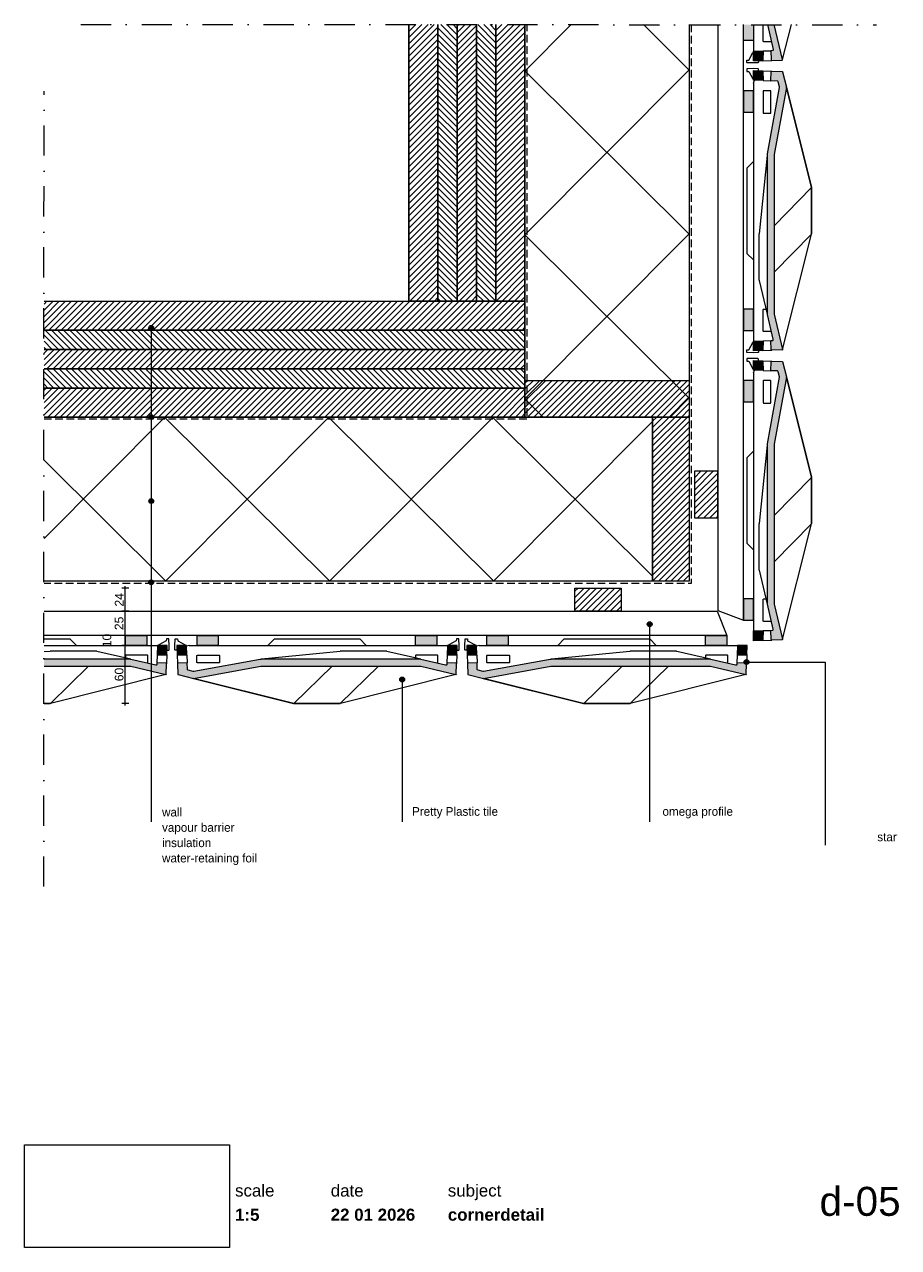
# Paper-space layout 'd-05 cornerdetail (2)' of a CAD drawing. Header units: millimetres. Extents: x 14 to 195, y 11 to 264.
import ezdxf
from ezdxf.xclip import XClip

# ---------------------------------------------------------------- set-up
doc = ezdxf.new("R2010")
doc.units = ezdxf.units.MM
doc.header["$MEASUREMENT"] = 0
doc.header["$XCLIPFRAME"] = 0
for name, pattern in [('B0302', [12.51, 6.26, -3.125, 0, -3.125]), ('B0701', [2.3412, 1.56, -0.7812]), ('Wipeout_Contour', [1000, 0, -1000])]:
    doc.linetypes.add(name, pattern=pattern)
for name, color, linetype in [('#01', 7, 'Continuous'), ('Dim - 1_50_100', 7, 'Continuous'), ('Info - 1_50_100', 7, 'Continuous'), ('Info - 1_5_10', 7, 'Continuous'), ('Info - English', 7, 'Continuous')]:
    doc.layers.add(name, color=color, linetype=linetype)
doc.styles.add('GENERATED_STYLE_1', font='HelveticaNeue.ttc')
doc.styles.add('GENERATED_STYLE_2', font='HelveticaNeue.ttc')
doc.styles.add('GENERATED_STYLE_3', font='Helvetica.ttc')
doc.styles.add('GENERATED_STYLE_4', font='txt')
picture_1 = doc.add_image_def('image1.png', size_in_pixel=(317, 159))
pattern_1 = [(45, (-5345.1847, 863.7563), (-0.6363961, 0.6363961), [])]
pattern_2 = [(315, (-5345.1847, 863.7563), (0.6363961, 0.6363961), [])]

# ---------------------------------------------------------------- blocks, each defined once
blk = doc.blocks.new('Drawing_1_1', base_point=(-200, 60))
at = {"color": 2, "linetype": 'Continuous', "lineweight": 0}
for s, insert, char_height, attachment_point, style in [('\\A1;{\\pql;\\fHelvetica Neue|b0|i0|c0|p0;\\W1.000000;scale}', (57.28, 24.14), 2.5, 1, 'GENERATED_STYLE_1'), ('\\A1;{\\pql;\\fHelvetica Neue|b0|i0|c0|p0;\\W1.000000;date}', (77.08, 24.14), 2.5, 1, 'GENERATED_STYLE_1'), ('\\A1;{\\pql;\\fHelvetica Neue|b0|i0|c0|p0;\\W1.000000;subject}', (101.31, 24.14), 2.5, 1, 'GENERATED_STYLE_1'), ('\\A1;{\\pqr;\\fHelvetica Neue|b0|i0|c0|p0;\\W1.000000;d-05}', (195, 23.65), 6, 3, 'GENERATED_STYLE_1'), ('\\A1;{\\pql;\\fHelvetica Neue|b1|i0|c0|p0;\\W1.000000;1:5}', (57.28, 19.12), 2.5, 1, 'GENERATED_STYLE_2'), ('\\A1;{\\pql;\\fHelvetica Neue|b1|i0|c0|p0;\\W1.000000;22 01 2026}', (77.08, 19.14), 2.5, 1, 'GENERATED_STYLE_2'), ('\\A1;{\\pql;\\fHelvetica Neue|b1|i0|c0|p0;\\W1.000000;cornerdetail}', (101.31, 19.14), 2.5, 1, 'GENERATED_STYLE_2')]:
    blk.add_mtext(s, dxfattribs=dict(at, insert=insert, char_height=char_height, attachment_point=attachment_point, style=style))
at = {"color": 254, "linetype": 'Wipeout_Contour', "lineweight": 0, "ltscale": 174.062972}
blk.add_wipeout([(13.71, 11.09), (56.11, 11.09), (56.11, 32.35), (13.71, 32.35)], dxfattribs=at)
at = {"color": 9, "lineweight": 0}
image = blk.add_image(picture_1, insert=(13.71, 11.09), size_in_units=(42.4, 21.27), dxfattribs=at)
image.set_boundary_path([(-0.5, -0.5), (316.5, 158.5)])
blk = doc.blocks.new('Drawing_2_1', base_point=(-5345.18, 863.76))
at = {"layer": '#01', "linetype": 'Continuous', "lineweight": 0, "true_color": 0x000000}
for points in [[(39.44, 201.47), (39.47, 201.27), (39.58, 201.11), (39.75, 201), (39.94, 200.97), (40.13, 201), (40.29, 201.11), (40.4, 201.27), (40.44, 201.47), (40.4, 201.66), (40.29, 201.82), (40.13, 201.93), (39.94, 201.97), (39.75, 201.93), (39.58, 201.82), (39.47, 201.66)], [(39.44, 183), (39.47, 182.81), (39.58, 182.65), (39.75, 182.54), (39.94, 182.5), (40.13, 182.54), (40.29, 182.65), (40.4, 182.81), (40.44, 183), (40.4, 183.19), (40.29, 183.36), (40.13, 183.47), (39.94, 183.5), (39.75, 183.47), (39.58, 183.36), (39.47, 183.19)], [(39.44, 165.61), (39.47, 165.42), (39.58, 165.26), (39.75, 165.15), (39.94, 165.11), (40.13, 165.15), (40.29, 165.26), (40.4, 165.42), (40.44, 165.61), (40.4, 165.8), (40.29, 165.97), (40.13, 166.08), (39.94, 166.11), (39.75, 166.08), (39.58, 165.97), (39.47, 165.8)], [(39.44, 148.8), (39.47, 148.61), (39.58, 148.44), (39.75, 148.34), (39.94, 148.3), (40.13, 148.34), (40.29, 148.44), (40.4, 148.61), (40.44, 148.8), (40.4, 148.99), (40.29, 149.15), (40.13, 149.26), (39.94, 149.3), (39.75, 149.26), (39.58, 149.15), (39.47, 148.99)], [(142.57, 140.12), (142.61, 139.93), (142.72, 139.77), (142.88, 139.66), (143.07, 139.62), (143.26, 139.66), (143.43, 139.77), (143.54, 139.93), (143.57, 140.12), (143.54, 140.31), (143.43, 140.47), (143.26, 140.58), (143.07, 140.62), (142.88, 140.58), (142.72, 140.47), (142.61, 140.31)], [(162.61, 132.28), (162.65, 132.09), (162.76, 131.93), (162.92, 131.82), (163.11, 131.78), (163.31, 131.82), (163.47, 131.93), (163.58, 132.09), (163.61, 132.28), (163.58, 132.47), (163.47, 132.63), (163.31, 132.74), (163.11, 132.78), (162.92, 132.74), (162.76, 132.63), (162.65, 132.47)], [(91.35, 128.66), (91.39, 128.47), (91.5, 128.31), (91.66, 128.2), (91.85, 128.16), (92.04, 128.2), (92.2, 128.31), (92.31, 128.47), (92.35, 128.66), (92.31, 128.86), (92.2, 129.02), (92.04, 129.13), (91.85, 129.16), (91.66, 129.13), (91.5, 129.02), (91.39, 128.86)]]:
    blk.add_hatch(color=18, dxfattribs=at).paths.add_polyline_path(points)
at = {"layer": 'Info - 1_50_100', "linetype": 'Continuous', "lineweight": 0, "true_color": 0x000000}
h = blk.add_hatch(dxfattribs=at)
h.set_pattern_fill('310_Naaldhout__01__0001', color=18, style=0, pattern_type=2)
h.set_pattern_definition(pattern_1)
h.paths.add_polyline_path([(99.27, 264.23), (93.27, 264.23), (93.27, 207), (99.27, 207)])
h = blk.add_hatch(dxfattribs=at)
h.set_pattern_fill('310_Naaldhout__02__0001', color=18, style=0, pattern_type=2)
h.set_pattern_definition(pattern_2)
h.paths.add_polyline_path([(103.27, 264.23), (99.27, 264.23), (99.27, 207), (103.27, 207)])
h = blk.add_hatch(dxfattribs=at)
h.set_pattern_fill('310_Naaldhout__01__0001', color=18, style=0, pattern_type=2)
h.set_pattern_definition(pattern_1)
h.paths.add_polyline_path([(107.27, 264.23), (103.27, 264.23), (103.27, 207), (107.27, 207)])
h = blk.add_hatch(dxfattribs=at)
h.set_pattern_fill('310_Naaldhout__02__0001', color=18, style=0, pattern_type=2)
h.set_pattern_definition(pattern_2)
h.paths.add_polyline_path([(111.27, 264.23), (107.27, 264.23), (107.27, 207), (111.27, 207)])
h = blk.add_hatch(dxfattribs=at)
h.set_pattern_fill('310_Naaldhout__01__0001', color=18, style=0, pattern_type=2)
h.set_pattern_definition(pattern_1)
h.paths.add_polyline_path([(117.27, 264.23), (111.27, 264.23), (111.27, 207), (117.27, 207)])
h = blk.add_hatch(dxfattribs=at)
h.set_pattern_fill('415_Isolatie_ruit_0001', color=18, style=0, pattern_type=2)
h.set_pattern_definition([(45.152, (117.267, 288.57), (-16.9703, 16.8807), []), (135.152, (117.267, 288.57), (16.9703, 17.0605), [])])
h.paths.add_polyline_path([(151.27, 264.23), (117.27, 264.23), (117.27, 183), (151.27, 183)])
h = blk.add_hatch(dxfattribs=at)
h.set_pattern_fill('310_Naaldhout__01__0001', color=18, style=0, pattern_type=2)
h.set_pattern_definition(pattern_1)
h.paths.add_polyline_path([(117.27, 207), (17.75, 207), (17.75, 201), (117.27, 201)])
h = blk.add_hatch(dxfattribs=at)
h.set_pattern_fill('310_Naaldhout__02__0001', color=18, style=0, pattern_type=2)
h.set_pattern_definition(pattern_2)
h.paths.add_polyline_path([(117.27, 201), (17.75, 201), (17.75, 197), (117.27, 197)])
h = blk.add_hatch(dxfattribs=at)
h.set_pattern_fill('310_Naaldhout__01__0001', color=18, style=0, pattern_type=2)
h.set_pattern_definition(pattern_1)
h.paths.add_polyline_path([(117.27, 197), (17.75, 197), (17.75, 193), (117.27, 193)])
h = blk.add_hatch(dxfattribs=at)
h.set_pattern_fill('310_Naaldhout__02__0001', color=18, style=0, pattern_type=2)
h.set_pattern_definition(pattern_2)
h.paths.add_polyline_path([(117.27, 193), (17.75, 193), (17.75, 189), (117.27, 189)])
h = blk.add_hatch(dxfattribs=at)
h.set_pattern_fill('310_Naaldhout__01__0001', color=18, style=0, pattern_type=2)
h.set_pattern_definition(pattern_1)
h.paths.add_polyline_path([(117.27, 183), (151.27, 183), (151.27, 190.6), (117.27, 190.6)])
h = blk.add_hatch(dxfattribs=at)
h.set_pattern_fill('310_Naaldhout__01__0001', color=18, style=0, pattern_type=2)
h.set_pattern_definition(pattern_1)
h.paths.add_polyline_path([(117.27, 189), (17.75, 189), (17.75, 183), (117.27, 183)])
h = blk.add_hatch(dxfattribs=at)
h.set_pattern_fill('415_Isolatie_ruit_0001', color=18, style=0, pattern_type=2)
h.set_pattern_definition([(135.152, (42.9, 149.003), (16.8807, 16.9703), []), (225.152, (42.9, 149.003), (-17.0605, 16.9703), [])])
h.paths.add_polyline_path([(143.67, 183), (17.75, 183), (17.75, 149), (143.67, 149)])
h = blk.add_hatch(dxfattribs=at)
h.set_pattern_fill('310_Naaldhout__01__0001', color=18, style=0, pattern_type=2)
h.set_pattern_definition(pattern_1)
h.paths.add_polyline_path([(151.27, 149), (151.27, 183), (143.67, 183), (143.67, 149)])
at = {"layer": 'Info - 1_5_10', "linetype": 'Continuous', "lineweight": 0, "true_color": 0xffffff}
for points in [[(164.55, 264.23), (162.46, 264.23), (162.46, 260.94), (164.55, 260.94)], [(162.46, 250.54), (162.46, 246.14), (164.55, 246.14), (164.55, 250.54)], [(162.46, 205.34), (162.46, 200.94), (164.55, 200.94), (164.55, 205.34)], [(162.46, 190.54), (162.46, 186.14), (164.55, 186.14), (164.55, 190.54)], [(162.46, 145.34), (162.46, 140.94), (164.55, 140.94), (164.55, 145.34)], [(34.61, 137.81), (34.61, 135.72), (39.01, 135.72), (39.01, 137.81)], [(49.41, 137.81), (49.41, 135.72), (53.81, 135.72), (53.81, 137.81)], [(94.61, 137.81), (94.61, 135.72), (99.01, 135.72), (99.01, 137.81)], [(109.41, 137.81), (109.41, 135.72), (113.81, 135.72), (113.81, 137.81)], [(154.61, 137.81), (154.61, 135.72), (159.01, 135.72), (159.01, 137.81)]]:
    blk.add_hatch(color=7, dxfattribs=at).paths.add_polyline_path(points)
at = {"layer": 'Info - 1_5_10', "linetype": 'Continuous', "lineweight": 0, "true_color": 0xd1d7d8}
for points in [[(168.83, 264.23), (167.43, 264.23), (168.65, 259.1, -0.473151), (168.46, 258.85), (168.17, 258.84), (168.23, 256.94, 0.414085), (168.34, 256.84), (170.49, 256.91, 0.473285), (170.54, 256.99)], [(164.56, 258.72), (164.56, 256.71), (166.4, 256.77, 0.394037), (166.5, 256.87), (166.56, 258.79)], [(166.4, 254.66), (164.56, 254.72), (164.56, 252.72), (166.56, 252.65), (166.5, 254.56, 0.394037)], [(167.42, 204.35), (167.42, 204.32), (167.42, 204.29), (167.43, 204.25), (168.65, 199.1, -0.473151), (168.46, 198.85), (168.17, 198.84), (168.23, 196.94, 0.414085), (168.34, 196.84), (170.49, 196.91, 0.473285), (170.54, 196.99), (168.83, 204.27), (168.82, 204.29), (168.82, 204.31), (168.82, 237.23), (168.82, 237.27), (168.82, 237.32), (168.83, 237.36), (171.37, 251.25), (171.37, 251.27), (171.37, 251.28), (171.37, 251.3), (170.57, 254.47, 0.334541), (170.52, 254.52), (168.33, 254.59, 0.414085), (168.23, 254.5), (168.16, 252.59), (169.51, 252.54, -0.334419), (169.69, 252.39), (169.96, 251.33), (169.96, 251.31), (169.96, 251.28), (169.96, 251.26), (169.96, 251.24), (167.45, 237.46), (167.44, 237.41), (167.43, 237.35), (167.43, 237.29), (167.42, 237.23), (167.42, 237.18)], [(164.56, 198.72), (164.56, 196.71), (166.4, 196.77, 0.394037), (166.5, 196.87), (166.56, 198.79)], [(166.4, 194.66), (164.56, 194.72), (164.56, 192.72), (166.56, 192.65), (166.5, 194.56, 0.394037)], [(167.42, 144.35), (167.42, 144.32), (167.42, 144.29), (167.43, 144.25), (168.65, 139.1, -0.473151), (168.46, 138.85), (168.17, 138.84), (168.23, 136.94, 0.414085), (168.34, 136.84), (170.49, 136.91, 0.473285), (170.54, 136.99), (168.83, 144.27), (168.82, 144.29), (168.82, 144.31), (168.82, 177.23), (168.82, 177.27), (168.82, 177.32), (168.83, 177.36), (171.37, 191.25), (171.37, 191.27), (171.37, 191.28), (171.37, 191.3), (170.57, 194.47, 0.334541), (170.52, 194.52), (168.33, 194.59, 0.414085), (168.23, 194.5), (168.16, 192.59), (169.51, 192.54, -0.334419), (169.69, 192.39), (169.96, 191.33), (169.96, 191.31), (169.96, 191.28), (169.96, 191.26), (169.96, 191.24), (167.45, 177.46), (167.44, 177.41), (167.43, 177.35), (167.43, 177.29), (167.42, 177.23), (167.42, 177.18)], [(164.56, 138.72), (164.56, 136.71), (166.4, 136.77, 0.394037), (166.5, 136.87), (166.56, 138.79)], [(41.24, 135.71), (41.17, 133.71), (43.09, 133.78, 0.394037), (43.18, 133.87), (43.24, 135.71)], [(45.29, 133.87, 0.394037), (45.39, 133.78), (47.31, 133.71), (47.24, 135.71), (45.23, 135.71)], [(101.24, 135.71), (101.17, 133.71), (103.09, 133.78, 0.394037), (103.18, 133.87), (103.24, 135.71)], [(105.29, 133.87, 0.394037), (105.39, 133.78), (107.31, 133.71), (107.24, 135.71), (105.23, 135.71)], [(161.24, 135.71), (161.17, 133.71), (163.09, 133.78, 0.394037), (163.18, 133.87), (163.24, 135.71)], [(35.61, 132.85), (17.75, 132.85), (17.75, 131.45), (35.64, 131.45), (35.67, 131.45), (35.69, 131.45), (42.97, 129.73, 0.473285), (43.04, 129.78), (43.11, 131.94, 0.414085), (43.02, 132.04), (41.11, 132.11), (41.1, 131.81, -0.473151), (40.86, 131.63), (35.7, 132.84), (35.67, 132.85), (35.64, 132.85)], [(95.61, 132.85), (62.78, 132.85), (62.72, 132.85), (62.66, 132.85), (62.6, 132.84), (62.55, 132.83), (62.5, 132.82), (48.72, 130.31), (48.7, 130.31), (48.67, 130.31), (48.65, 130.31), (48.63, 130.31), (47.56, 130.58, -0.334419), (47.41, 130.77), (47.36, 132.11), (45.46, 132.04, 0.414085), (45.36, 131.94), (45.44, 129.76, 0.334541), (45.48, 129.7), (48.66, 128.91), (48.67, 128.9), (48.69, 128.9), (48.7, 128.91), (62.6, 131.44), (62.64, 131.45), (62.68, 131.45), (62.73, 131.45), (95.64, 131.45), (95.67, 131.45), (95.69, 131.45), (102.97, 129.73, 0.473285), (103.04, 129.78), (103.11, 131.94, 0.414085), (103.02, 132.04), (101.11, 132.11), (101.1, 131.81, -0.473151), (100.86, 131.63), (95.7, 132.84), (95.67, 132.85), (95.64, 132.85)], [(155.61, 132.85), (122.78, 132.85), (122.72, 132.85), (122.66, 132.85), (122.6, 132.84), (122.55, 132.83), (122.5, 132.82), (108.72, 130.31), (108.7, 130.31), (108.67, 130.31), (108.65, 130.31), (108.63, 130.31), (107.56, 130.58, -0.334419), (107.41, 130.77), (107.36, 132.11), (105.46, 132.04, 0.414085), (105.36, 131.94), (105.44, 129.76, 0.334541), (105.48, 129.7), (108.66, 128.91), (108.67, 128.9), (108.69, 128.9), (108.7, 128.91), (122.6, 131.44), (122.64, 131.45), (122.68, 131.45), (122.73, 131.45), (155.64, 131.45), (155.67, 131.45), (155.69, 131.45), (162.97, 129.73, 0.473285), (163.04, 129.78), (163.11, 131.94, 0.414085), (163.02, 132.04), (161.11, 132.11), (161.1, 131.81, -0.473151), (160.86, 131.63), (155.7, 132.84), (155.67, 132.85), (155.64, 132.85)]]:
    blk.add_hatch(color=254, dxfattribs=at).paths.add_polyline_path(points)
at = {"layer": 'Info - 1_5_10', "linetype": 'Continuous', "lineweight": 0, "true_color": 0x99a3a6}
h = blk.add_hatch(dxfattribs=at)
h.set_pattern_fill('310_Naaldhout__01__0001', color=253, style=0, pattern_type=2)
h.set_pattern_definition(pattern_1)
h.paths.add_polyline_path([(157.15, 171.77), (152.35, 171.77), (152.35, 162.17), (157.15, 162.17)])
h = blk.add_hatch(dxfattribs=at)
h.set_pattern_fill('310_Naaldhout__01__0001', color=253, style=0, pattern_type=2)
h.set_pattern_definition(pattern_1)
h.paths.add_polyline_path([(127.59, 142.8), (137.19, 142.8), (137.19, 147.6), (127.59, 147.6)])
at = {"layer": '#01', "color": 9, "linetype": 'Continuous', "lineweight": 0}
for p, q in [((39.94, 200.97), (39.94, 110.43)), ((39.94, 182.5), (39.94, 99.18)), ((39.94, 165.11), (39.94, 114.8)), ((39.94, 148.3), (39.94, 99.18)), ((143.07, 139.62), (143.07, 99.18)), ((91.85, 128.16), (91.85, 99.18))]:
    blk.add_line(p, q, dxfattribs=at)
at = {"layer": '#01', "color": 2, "linetype": 'B0701', "lineweight": 0, "flags": 128}
for points in [[(151.67, 264.23), (151.67, 148.57), (17.75, 148.57)], [(17.75, 182.61), (117.75, 182.6), (117.75, 264.23)]]:
    blk.add_lwpolyline(points, dxfattribs=at)
at = {"layer": '#01', "color": 9, "linetype": 'Continuous', "lineweight": 0, "flags": 128}
blk.add_lwpolyline([(163.61, 132.28), (179.37, 132.28), (179.37, 94.4)], dxfattribs=at)
at = {"layer": '#01', "color": 1, "linetype": 'Continuous', "lineweight": 0}
for centre in [(39.94, 201.47), (39.94, 183), (39.94, 165.61), (39.94, 148.8), (143.07, 140.12), (163.11, 132.28), (91.85, 128.66)]:
    blk.add_circle(centre, 0.5, dxfattribs=at)
at = {"layer": 'Dim - 1_50_100', "color": 1, "linetype": 'Continuous', "lineweight": 0}
for p, q in [((35.32, 147.56), (33.82, 147.56)), ((34.57, 147.56), (34.57, 147.96)), ((34.57, 142.8), (34.57, 147.56)), ((35.32, 142.8), (33.82, 142.8)), ((34.57, 137.81), (34.57, 142.8)), ((35.32, 137.81), (33.82, 137.81)), ((34.57, 135.72), (34.57, 137.81)), ((35.32, 135.72), (33.82, 135.72)), ((34.57, 123.72), (34.57, 135.72)), ((35.32, 123.72), (33.82, 123.72)), ((34.57, 123.32), (34.57, 123.72))]:
    blk.add_line(p, q, dxfattribs=at)
at = {"layer": 'Info - 1_50_100', "color": 9, "linetype": 'Continuous', "lineweight": 0, "flags": 128}
for points in [[(99.27, 264.23), (99.27, 207), (93.27, 207), (93.27, 264.23)], [(103.27, 264.23), (103.27, 207), (99.27, 207), (99.27, 264.23)], [(107.27, 264.23), (107.27, 207), (103.27, 207), (103.27, 264.23)], [(111.27, 264.23), (111.27, 207), (107.27, 207), (107.27, 264.23)], [(117.27, 264.23), (117.27, 207), (111.27, 207), (111.27, 264.23)], [(157.15, 264.23), (157.15, 142.94), (162.46, 140.94), (162.46, 264.23)], [(17.75, 207), (117.27, 207), (117.27, 201), (17.75, 201)], [(17.75, 201), (117.27, 201), (117.27, 197), (17.75, 197)], [(17.75, 197), (117.27, 197), (117.27, 193), (17.75, 193)], [(17.75, 193), (117.27, 193), (117.27, 189), (17.75, 189)], [(17.75, 189), (117.27, 189), (117.27, 183), (17.75, 183)], [(17.75, 142.8), (157.02, 142.8), (159.02, 137.81), (17.75, 137.81)]]:
    blk.add_lwpolyline(points, dxfattribs=at)
at = {"layer": 'Info - 1_50_100', "color": 4, "linetype": 'Continuous', "lineweight": 0, "flags": 128}
for points in [[(93.27, 264.23), (93.27, 207), (117.27, 207), (117.27, 264.23)], [(17.75, 207), (117.27, 207), (117.27, 183), (17.75, 183)]]:
    blk.add_lwpolyline(points, dxfattribs=at)
at = {"layer": 'Info - 1_50_100', "color": 1, "linetype": 'Continuous', "lineweight": 0, "flags": 128}
for points in [[(151.27, 264.23), (151.27, 183), (117.27, 183), (117.27, 264.23)], [(17.75, 183), (143.67, 183), (143.67, 149), (17.75, 149)]]:
    blk.add_lwpolyline(points, dxfattribs=at)
at = {"layer": 'Info - 1_50_100', "color": 2, "linetype": 'Continuous', "lineweight": 0, "flags": 128}
for points in [[(117.27, 183), (117.27, 190.6), (151.27, 190.6), (151.27, 183)], [(151.27, 149), (143.67, 149), (143.67, 183), (151.27, 183)]]:
    blk.add_lwpolyline(points, close=True, dxfattribs=at)
at = {"layer": 'Info - 1_5_10', "color": 9, "linetype": 'Continuous', "lineweight": 0}
for p, q in [((164.56, 264.23), (164.56, 258.72)), ((166.57, 258.79), (168.17, 258.84)), ((166.4, 256.77), (164.56, 256.71)), ((166.4, 256.77), (168.34, 256.84)), ((166.4, 254.66), (168.33, 254.59)), ((164.56, 252.14), (164.73, 252.71)), ((164.56, 252.14), (164.56, 198.72)), ((166.56, 252.65), (168.16, 252.59)), ((171.36, 251.31), (176.55, 230.56)), ((168.82, 222.6), (176.55, 230.5)), ((176.55, 230.5), (176.55, 220.92)), ((168.82, 213), (176.55, 220.89)), ((166.57, 198.79), (168.17, 198.84)), ((166.4, 196.77), (164.56, 196.71)), ((166.4, 196.77), (168.34, 196.84)), ((164.56, 192.14), (164.73, 192.71)), ((166.4, 194.66), (168.33, 194.59)), ((166.56, 192.65), (168.16, 192.59)), ((164.56, 192.14), (164.56, 138.72)), ((171.36, 191.31), (176.55, 170.56)), ((168.82, 162.6), (176.55, 170.5)), ((176.55, 170.5), (176.55, 160.92)), ((168.82, 153), (176.55, 160.89)), ((166.4, 136.77), (164.56, 136.71)), ((166.4, 136.77), (168.34, 136.84)), ((166.57, 138.79), (168.17, 138.84)), ((17.75, 135.71), (41.24, 135.71)), ((43.18, 133.87), (43.24, 135.71)), ((47.81, 135.71), (47.24, 135.54)), ((47.81, 135.71), (101.24, 135.71)), ((103.18, 133.87), (103.24, 135.71)), ((107.81, 135.71), (107.24, 135.54)), ((107.81, 135.71), (161.24, 135.71)), ((163.18, 133.87), (163.24, 135.71)), ((41.17, 133.71), (41.11, 132.11)), ((43.18, 133.87), (43.11, 131.94)), ((45.29, 133.87), (45.36, 131.94)), ((47.31, 133.71), (47.36, 132.11)), ((101.17, 133.71), (101.11, 132.11)), ((103.18, 133.87), (103.11, 131.94)), ((105.29, 133.87), (105.36, 131.94)), ((107.31, 133.71), (107.36, 132.11)), ((161.17, 133.71), (161.11, 132.11)), ((163.18, 133.87), (163.11, 131.94)), ((26.96, 131.45), (19.06, 123.72)), ((77.35, 131.45), (69.46, 123.72)), ((86.96, 131.45), (79.06, 123.72)), ((137.35, 131.45), (129.46, 123.72)), ((146.96, 131.45), (139.06, 123.72)), ((48.65, 128.91), (69.4, 123.72)), ((108.65, 128.91), (129.4, 123.72)), ((17.75, 123.72), (19.03, 123.72)), ((69.46, 123.72), (79.03, 123.72)), ((129.46, 123.72), (139.03, 123.72))]:
    blk.add_line(p, q, dxfattribs=at)
at = {"layer": 'Info - 1_5_10', "color": 2, "linetype": 'Continuous', "lineweight": 0, "flags": 128}
blk.add_lwpolyline([(164.55, 264.23), (164.55, 260.94), (162.46, 260.94), (162.46, 264.23)], dxfattribs=at)
at = {"layer": 'Info - 1_5_10', "color": 9, "linetype": 'Continuous', "lineweight": 0, "flags": 128}
for points in [[(168.27, 260.7), (166.67, 260.7, -0.432265), (166.58, 260.8), (166.58, 264.23)], [(170.49, 256.91, 0.312132), (170.58, 257), (172.39, 264.23)], [(165.56, 256.72), (165.56, 256.43, -0.404156), (165.46, 256.33), (164.58, 256.3), (163.26, 256.35, -0.404506), (163.16, 256.45), (163.16, 256.88), (163.62, 256.89), (164.41, 258.45), (164.56, 258.48)], [(165.56, 254.72), (165.56, 255, 0.404156), (165.46, 255.1), (164.58, 255.13), (163.26, 255.09, 0.404506), (163.16, 254.99), (163.16, 254.56), (163.62, 254.54), (164.41, 252.98), (164.56, 252.95)], [(170.49, 196.91, 0.312132), (170.58, 197), (176.55, 220.88, 0.102037), (176.55, 220.93), (176.55, 230.52, 0.037171), (176.55, 230.55), (171.36, 251.28)], [(164.55, 235.91), (163.19, 234.55, 0.188266), (163.16, 234.48), (163.16, 216.96, 0.225103), (163.2, 216.88), (164.56, 215.52)], [(167.42, 204.27), (165.77, 211.28, -0.082482), (165.76, 211.33), (165.76, 220.9, -0.060953), (165.77, 220.95), (167.42, 237.17)], [(168.27, 200.7), (166.67, 200.7, -0.432265), (166.58, 200.8), (166.58, 205.27, -0.374997), (166.68, 205.36), (167.17, 205.36)], [(165.56, 196.72), (165.56, 196.43, -0.404156), (165.46, 196.33), (164.58, 196.3), (163.26, 196.35, -0.404506), (163.16, 196.45), (163.16, 196.88), (163.62, 196.89), (164.41, 198.45), (164.56, 198.48)], [(165.56, 194.72), (165.56, 195, 0.404156), (165.46, 195.1), (164.58, 195.13), (163.26, 195.09, 0.404506), (163.16, 194.99), (163.16, 194.56), (163.62, 194.54), (164.41, 192.98), (164.56, 192.95)], [(170.49, 136.91, 0.312132), (170.58, 137), (176.55, 160.88, 0.102037), (176.55, 160.93), (176.55, 170.52, 0.037171), (176.55, 170.55), (171.36, 191.28)], [(164.55, 175.91), (163.19, 174.55, 0.188266), (163.16, 174.48), (163.16, 156.96, 0.225103), (163.2, 156.88), (164.56, 155.52)], [(167.42, 144.27), (165.77, 151.28, -0.082482), (165.76, 151.33), (165.76, 160.9, -0.060953), (165.77, 160.95), (167.42, 177.17)], [(168.27, 140.7), (166.67, 140.7, -0.432265), (166.58, 140.8), (166.58, 145.27, -0.374997), (166.68, 145.36), (167.17, 145.36)], [(17.75, 137.11), (23, 137.11, -0.225103), (23.08, 137.07), (24.44, 135.71)], [(43.24, 134.71), (43.52, 134.71, 0.404156), (43.62, 134.81), (43.65, 135.69), (43.61, 137.01, 0.404506), (43.51, 137.11), (43.08, 137.11), (43.06, 136.65), (41.5, 135.86), (41.47, 135.71)], [(45.24, 134.71), (44.95, 134.71, -0.404156), (44.85, 134.81), (44.82, 135.69), (44.87, 137.01, -0.404506), (44.97, 137.11), (45.4, 137.11), (45.41, 136.65), (46.97, 135.86), (47, 135.71)], [(64.05, 135.72), (65.41, 137.08, -0.188266), (65.48, 137.11), (83, 137.11, -0.225103), (83.08, 137.07), (84.44, 135.71)], [(103.24, 134.71), (103.52, 134.71, 0.404156), (103.62, 134.81), (103.65, 135.69), (103.61, 137.01, 0.404506), (103.51, 137.11), (103.08, 137.11), (103.06, 136.65), (101.5, 135.86), (101.47, 135.71)], [(105.24, 134.71), (104.95, 134.71, -0.404156), (104.85, 134.81), (104.82, 135.69), (104.87, 137.01, -0.404506), (104.97, 137.11), (105.4, 137.11), (105.41, 136.65), (106.97, 135.86), (107, 135.71)], [(124.05, 135.72), (125.41, 137.08, -0.188266), (125.48, 137.11), (143, 137.11, -0.225103), (143.08, 137.07), (144.44, 135.71)], [(35.69, 132.85), (28.68, 134.5, 0.082482), (28.63, 134.51), (19.06, 134.51, 0.060953), (19, 134.5), (17.75, 134.38)], [(95.69, 132.85), (88.68, 134.5, 0.082482), (88.63, 134.51), (79.06, 134.51, 0.060953), (79, 134.5), (62.78, 132.86)], [(155.69, 132.85), (148.68, 134.5, 0.082482), (148.63, 134.51), (139.06, 134.51, 0.060953), (139, 134.5), (122.78, 132.86)], [(39.26, 132), (39.26, 133.6, 0.432265), (39.16, 133.69), (34.68, 133.69, 0.374997), (34.6, 133.59), (34.6, 133.1)], [(99.26, 132), (99.26, 133.6, 0.432265), (99.16, 133.69), (94.68, 133.69, 0.374997), (94.6, 133.59), (94.6, 133.1)], [(159.26, 132), (159.26, 133.6, 0.432265), (159.16, 133.69), (154.68, 133.69, 0.374997), (154.6, 133.59), (154.6, 133.1)], [(43.04, 129.78, -0.312132), (42.95, 129.69), (19.07, 123.72, -0.102037), (19.03, 123.72), (17.75, 123.72)], [(103.04, 129.78, -0.312132), (102.95, 129.69), (79.07, 123.72, -0.102037), (79.03, 123.72), (69.44, 123.72, -0.037171), (69.41, 123.72), (48.67, 128.91)], [(163.04, 129.78, -0.312132), (162.95, 129.69), (139.07, 123.72, -0.102037), (139.03, 123.72), (129.44, 123.72, -0.037171), (129.41, 123.72), (108.67, 128.91)]]:
    blk.add_lwpolyline(points, format="xyb", dxfattribs=at)
at = {"layer": 'Info - 1_5_10', "color": 2, "linetype": 'Continuous', "lineweight": 0, "flags": 128}
for points in [[(167.43, 264.23), (168.65, 259.1, -0.473151), (168.46, 258.85), (168.17, 258.84), (168.23, 256.94, 0.414085), (168.34, 256.84), (170.49, 256.91, 0.473285), (170.54, 256.99), (168.83, 264.23)], [(17.75, 131.45), (35.64, 131.45), (35.67, 131.45), (35.69, 131.45), (42.97, 129.73, 0.473285), (43.04, 129.78), (43.11, 131.94, 0.414085), (43.02, 132.04), (41.11, 132.11), (41.1, 131.81, -0.473151), (40.86, 131.63), (35.7, 132.84), (35.67, 132.85), (35.64, 132.85), (35.61, 132.85), (17.75, 132.85)]]:
    blk.add_lwpolyline(points, format="xyb", dxfattribs=at)
for points in [[(164.56, 258.72), (166.56, 258.79), (166.5, 256.87, -0.394037), (166.4, 256.77), (164.56, 256.71)], [(166.4, 254.66, -0.394037), (166.5, 254.56), (166.56, 252.65), (164.56, 252.72), (164.56, 254.72)], [(167.42, 204.35), (167.42, 237.18), (167.42, 237.23), (167.43, 237.29), (167.43, 237.35), (167.44, 237.41), (167.45, 237.46), (169.96, 251.24), (169.96, 251.26), (169.96, 251.28), (169.96, 251.31), (169.96, 251.33), (169.69, 252.39, 0.334419), (169.51, 252.54), (168.16, 252.59), (168.23, 254.5, -0.414085), (168.33, 254.59), (170.52, 254.52, -0.334541), (170.57, 254.47), (171.37, 251.3), (171.37, 251.28), (171.37, 251.27), (171.37, 251.25), (168.83, 237.36), (168.82, 237.32), (168.82, 237.27), (168.82, 237.23), (168.82, 204.31), (168.82, 204.29), (168.83, 204.27), (170.54, 196.99, -0.473285), (170.49, 196.91), (168.34, 196.84, -0.414085), (168.23, 196.94), (168.17, 198.84), (168.46, 198.85, 0.473151), (168.65, 199.1), (167.43, 204.25), (167.42, 204.29), (167.42, 204.32)], [(164.56, 198.72), (166.56, 198.79), (166.5, 196.87, -0.394037), (166.4, 196.77), (164.56, 196.71)], [(166.4, 194.66, -0.394037), (166.5, 194.56), (166.56, 192.65), (164.56, 192.72), (164.56, 194.72)], [(167.42, 144.35), (167.42, 177.18), (167.42, 177.23), (167.43, 177.29), (167.43, 177.35), (167.44, 177.41), (167.45, 177.46), (169.96, 191.24), (169.96, 191.26), (169.96, 191.28), (169.96, 191.31), (169.96, 191.33), (169.69, 192.39, 0.334419), (169.51, 192.54), (168.16, 192.59), (168.23, 194.5, -0.414085), (168.33, 194.59), (170.52, 194.52, -0.334541), (170.57, 194.47), (171.37, 191.3), (171.37, 191.28), (171.37, 191.27), (171.37, 191.25), (168.83, 177.36), (168.82, 177.32), (168.82, 177.27), (168.82, 177.23), (168.82, 144.31), (168.82, 144.29), (168.83, 144.27), (170.54, 136.99, -0.473285), (170.49, 136.91), (168.34, 136.84, -0.414085), (168.23, 136.94), (168.17, 138.84), (168.46, 138.85, 0.473151), (168.65, 139.1), (167.43, 144.25), (167.42, 144.29), (167.42, 144.32)], [(164.56, 138.72), (166.56, 138.79), (166.5, 136.87, -0.394037), (166.4, 136.77), (164.56, 136.71)], [(41.24, 135.71), (41.17, 133.71), (43.09, 133.78, 0.394037), (43.18, 133.87), (43.24, 135.71)], [(45.29, 133.87, 0.394037), (45.39, 133.78), (47.31, 133.71), (47.24, 135.71), (45.23, 135.71)], [(101.24, 135.71), (101.17, 133.71), (103.09, 133.78, 0.394037), (103.18, 133.87), (103.24, 135.71)], [(105.29, 133.87, 0.394037), (105.39, 133.78), (107.31, 133.71), (107.24, 135.71), (105.23, 135.71)], [(161.24, 135.71), (161.17, 133.71), (163.09, 133.78, 0.394037), (163.18, 133.87), (163.24, 135.71)], [(95.61, 132.85), (62.78, 132.85), (62.72, 132.85), (62.66, 132.85), (62.6, 132.84), (62.55, 132.83), (62.5, 132.82), (48.72, 130.31), (48.7, 130.31), (48.67, 130.31), (48.65, 130.31), (48.63, 130.31), (47.56, 130.58, -0.334419), (47.41, 130.77), (47.36, 132.11), (45.46, 132.04, 0.414085), (45.36, 131.94), (45.44, 129.76, 0.334541), (45.48, 129.7), (48.66, 128.91), (48.67, 128.9), (48.69, 128.9), (48.7, 128.91), (62.6, 131.44), (62.64, 131.45), (62.68, 131.45), (62.73, 131.45), (95.64, 131.45), (95.67, 131.45), (95.69, 131.45), (102.97, 129.73, 0.473285), (103.04, 129.78), (103.11, 131.94, 0.414085), (103.02, 132.04), (101.11, 132.11), (101.1, 131.81, -0.473151), (100.86, 131.63), (95.7, 132.84), (95.67, 132.85), (95.64, 132.85)], [(155.61, 132.85), (122.78, 132.85), (122.72, 132.85), (122.66, 132.85), (122.6, 132.84), (122.55, 132.83), (122.5, 132.82), (108.72, 130.31), (108.7, 130.31), (108.67, 130.31), (108.65, 130.31), (108.63, 130.31), (107.56, 130.58, -0.334419), (107.41, 130.77), (107.36, 132.11), (105.46, 132.04, 0.414085), (105.36, 131.94), (105.44, 129.76, 0.334541), (105.48, 129.7), (108.66, 128.91), (108.67, 128.9), (108.69, 128.9), (108.7, 128.91), (122.6, 131.44), (122.64, 131.45), (122.68, 131.45), (122.73, 131.45), (155.64, 131.45), (155.67, 131.45), (155.69, 131.45), (162.97, 129.73, 0.473285), (163.04, 129.78), (163.11, 131.94, 0.414085), (163.02, 132.04), (161.11, 132.11), (161.1, 131.81, -0.473151), (160.86, 131.63), (155.7, 132.84), (155.67, 132.85), (155.64, 132.85)]]:
    blk.add_lwpolyline(points, format="xyb", close=True, dxfattribs=at)
for points in [[(162.46, 250.54), (162.46, 246.14), (164.55, 246.14), (164.55, 250.54)], [(162.46, 205.34), (162.46, 200.94), (164.55, 200.94), (164.55, 205.34)], [(162.46, 190.54), (162.46, 186.14), (164.55, 186.14), (164.55, 190.54)], [(162.46, 145.34), (162.46, 140.94), (164.55, 140.94), (164.55, 145.34)], [(34.61, 137.81), (39.01, 137.81), (39.01, 135.72), (34.61, 135.72)], [(49.41, 137.81), (53.81, 137.81), (53.81, 135.72), (49.41, 135.72)], [(94.61, 137.81), (99.01, 137.81), (99.01, 135.72), (94.61, 135.72)], [(109.41, 137.81), (113.81, 137.81), (113.81, 135.72), (109.41, 135.72)], [(154.61, 137.81), (159.01, 137.81), (159.01, 135.72), (154.61, 135.72)]]:
    blk.add_lwpolyline(points, close=True, dxfattribs=at)
at = {"layer": 'Info - 1_5_10', "color": 9, "linetype": 'Continuous', "lineweight": 0, "flags": 128}
for points in [[(168.06, 250.56), (166.66, 250.56, 0.414214), (166.56, 250.43), (166.56, 246.01, 0.414214), (166.66, 245.9), (168.07, 245.9, 0.414214), (168.16, 246), (168.16, 250.43, 0.414214)], [(168.06, 190.56), (166.66, 190.56, 0.414214), (166.56, 190.43), (166.56, 186.01, 0.414214), (166.66, 185.9), (168.07, 185.9, 0.414214), (168.16, 186), (168.16, 190.43, 0.414214)], [(49.4, 132.21), (49.4, 133.61, -0.414214), (49.52, 133.71), (53.95, 133.71, -0.414214), (54.06, 133.61), (54.06, 132.2, -0.414214), (53.96, 132.11), (49.52, 132.11, -0.414214)], [(109.4, 132.21), (109.4, 133.61, -0.414214), (109.52, 133.71), (113.95, 133.71, -0.414214), (114.06, 133.61), (114.06, 132.2, -0.414214), (113.96, 132.11), (109.52, 132.11, -0.414214)]]:
    blk.add_lwpolyline(points, format="xyb", close=True, dxfattribs=at)
at = {"layer": 'Info - 1_5_10', "color": 4, "linetype": 'Continuous', "lineweight": 0, "flags": 128}
for points in [[(157.15, 171.77), (152.35, 171.77), (152.35, 162.17), (157.15, 162.17)], [(127.59, 142.8), (127.59, 147.6), (137.19, 147.6), (137.19, 142.8)]]:
    blk.add_lwpolyline(points, close=True, dxfattribs=at)
at = {"layer": 'Dim - 1_50_100', "color": 2, "linetype": 'Continuous', "lineweight": 0, "char_height": 1.8, "width": 2.8266, "attachment_point": 7, "rotation": 90, "style": 'GENERATED_STYLE_3'}
for s, insert in [('\\A1;{\\pql;\\fHelvetica|b0|i0|c0|p0;\\W1.000000;24}', (34.21, 143.77)), ('\\A1;{\\pql;\\fHelvetica|b0|i0|c0|p0;\\W1.000000;25}', (34.21, 138.89)), ('\\A1;{\\pql;\\fHelvetica|b0|i0|c0|p0;\\W1.000000;10}', (31.69, 135.35)), ('\\A1;{\\pql;\\fHelvetica|b0|i0|c0|p0;\\W1.000000;60}', (34.21, 128.31))]:
    blk.add_mtext(s, dxfattribs=dict(at, insert=insert))
at = {"layer": 'Info - English', "color": 2, "linetype": 'Continuous', "lineweight": 0, "insert": (42.18, 96.19), "char_height": 1.8, "attachment_point": 4, "line_spacing_factor": 1.05635, "style": 'GENERATED_STYLE_4'}
blk.add_mtext('\\A1;{\\pql;\\fWork Sans|b0|i0|c0|p0;\\W1.000000;wall\\P\\pql;\\fWork Sans|b0|i0|c0|p0;\\W1.000000;vapour barrier\\P\\pql;\\fWork Sans|b0|i0|c0|p0;\\W1.000000;insulation\\P\\pql;\\fWork Sans|b0|i0|c0|p0;\\W1.000000;water-retaining foil}', dxfattribs=at)
at = {"layer": 'Info - English', "color": 2, "linetype": 'Continuous', "lineweight": 0, "char_height": 1.8, "style": 'GENERATED_STYLE_4'}
for s, insert, attachment_point in [('\\A1;{\\pql;\\fWork Sans|b0|i0|c0|p0;\\W1.000000;Pretty Plastic tile }', (93.91, 101.09), 4), ('\\A1;{\\pql;\\fWork Sans|b0|i0|c0|p0;\\W1.000000;omega profile}', (145.73, 101.09), 4), ('\\A1;{\\pqr;\\fWork Sans|b0|i0|c0|p0;\\W1.000000;start from corner}', (207.83, 96.07), 6)]:
    blk.add_mtext(s, dxfattribs=dict(at, insert=insert, attachment_point=attachment_point))

psp = doc.layouts.new('d-05 cornerdetail (2)')

# ---------------------------------------------------------------- linework, layer by layer
at = {"layer": '#01', "color": 2, "linetype": 'B0302', "lineweight": 0}
for p, q in [((25.36, 264.27), (190.01, 264.2)), ((17.69, 85.8), (17.76, 250.45))]:
    psp.add_line(p, q, dxfattribs=at)

# ---------------------------------------------------------------- block references
at = {"color": 4, "linetype": 'Continuous', "lineweight": 0}
ref = psp.add_blockref('Drawing_2_1', (-5345.18, 863.76), dxfattribs=at)
XClip(ref).set_block_clipping_path([(17.7481489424, 68.1487439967), (194.2955324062, 264.2329911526)])
ref = psp.add_blockref('Drawing_1_1', (-200, 60), dxfattribs=at)
XClip(ref).set_block_clipping_path([(-287.3178906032, -75.7273941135), (502.7286062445, 56.3449743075)])

doc.saveas('drawing.dxf')
